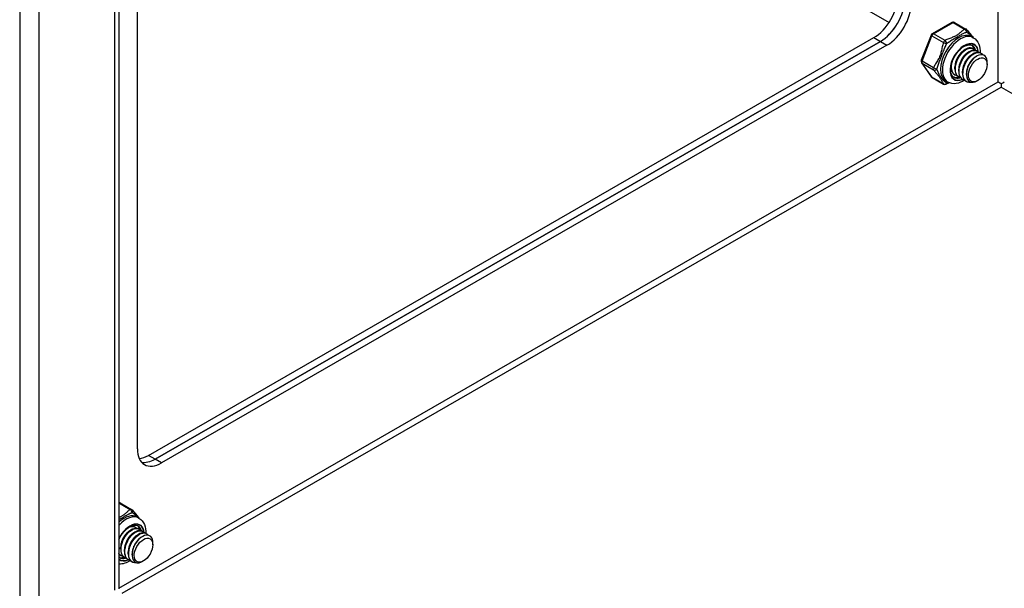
# Model space of a CAD drawing. Header units: inches. Extents: x 17 to 428, y 46 to 203.
# Tile 98 of 114: x 391.13 to 398.32, y 155.55 to 159.71. Entities that reach past the tile are written whole.
import ezdxf

# ---------------------------------------------------------------- set-up
doc = ezdxf.new("R2010")
doc.units = ezdxf.units.IN
doc.header["$MEASUREMENT"] = 0
doc.layers.add('Visible Edges(ANSI)', color=7, linetype='Continuous', lineweight=25)
doc.layers.add('Visible Tangent Edges(ANSI)', color=7, linetype='Continuous', lineweight=25)

msp = doc.modelspace()

# ---------------------------------------------------------------- linework, layer by layer
at = {"layer": 'Visible Edges(ANSI)'}
for p, q in [((391.8506, 177.9314), (391.8506, 155.546)), ((391.9863, 156.5701), (391.9863, 161.5874)), ((397.9401, 159.6883), (397.797, 159.606)), ((397.9597, 159.6883), (398.0434, 159.6402)), ((397.7885, 159.596), (397.717, 159.4116)), ((392.0669, 156.5229), (397.3702, 159.5769)), ((397.4183, 159.5492), (392.115, 156.4952)), ((392.115, 156.4952), (397.4183, 159.5492)), ((397.4664, 159.5215), (392.1631, 156.4676)), ((398.0831, 159.5848), (398.097, 159.5768)), ((398.03, 159.4848), (398.0425, 159.492)), ((398.0579, 159.4688), (398.0704, 159.476)), ((398.0857, 159.4527), (398.0983, 159.4599)), ((398.093, 159.4973), (398.0958, 159.4957)), ((398.1209, 159.4812), (398.1237, 159.4796)), ((398.1487, 159.4652), (398.1515, 159.4636)), ((397.7192, 159.3932), (397.7907, 159.2912)), ((398.1136, 159.4367), (398.1233, 159.4423)), ((398.1984, 159.3811), (398.1984, 159.3972)), ((397.9354, 159.3646), (397.9354, 159.3676)), ((397.9633, 159.3485), (397.9632, 159.363)), ((397.9632, 159.304), (397.966, 159.3024)), ((397.9911, 159.3325), (397.9911, 159.3469)), ((398.019, 159.3164), (398.019, 159.3309)), ((398.0468, 159.3076), (398.0468, 159.3148)), ((397.797, 159.2854), (397.8807, 159.2372)), ((397.8964, 159.2607), (397.9103, 159.2527)), ((397.991, 159.288), (397.9938, 159.2864)), ((398.0189, 159.2719), (398.0217, 159.2703)), ((398.0467, 159.2559), (398.0496, 159.2543)), ((398.1305, 159.2632), (398.1264, 159.2608)), ((398.3022, 159.2409), (398.3022, 159.2156)), ((391.8602, 156.1759), (391.9439, 156.1277)), ((391.9835, 156.0723), (391.9975, 156.0643)), ((391.9657, 156.0009), (391.9685, 155.9992)), ((391.9305, 155.9723), (391.943, 155.9796)), ((391.9584, 155.9563), (391.9709, 155.9635)), ((391.9862, 155.9402), (391.9987, 155.9475)), ((391.9935, 155.9848), (391.9963, 155.9832)), ((392.0141, 155.9242), (392.0238, 155.9298)), ((392.0214, 155.9688), (392.0242, 155.9672)), ((392.0492, 155.9527), (392.052, 155.9511)), ((391.8637, 155.836), (391.8637, 155.8505)), ((392.0989, 155.8687), (392.0989, 155.8847)), ((391.8568, 155.775), (391.8506, 155.7795)), ((391.8637, 155.7915), (391.8665, 155.7899)), ((391.8915, 155.7755), (391.8943, 155.7739)), ((391.8916, 155.82), (391.8916, 155.8344)), ((391.9195, 155.804), (391.9194, 155.8184)), ((391.9473, 155.7951), (391.9473, 155.8024)), ((391.9194, 155.7595), (391.9222, 155.7578)), ((391.9472, 155.7434), (391.9501, 155.7418)), ((392.031, 155.7507), (392.0269, 155.7484))]:
    msp.add_line(p, q, dxfattribs=at)
at = {"layer": 'Visible Edges(ANSI)', "flags": 128}
for points in [[(398.0494, 159.6349), (398.0543, 159.6285), (398.0599, 159.6216), (398.0722, 159.6071), (398.0848, 159.5921), (398.0908, 159.5846), (398.0963, 159.5772)], [(397.9563, 159.2875), (397.9512, 159.2911), (397.9465, 159.2957), (397.9424, 159.3012), (397.9388, 159.3079), (397.9359, 159.3155), (397.9338, 159.3241), (397.9324, 159.3337), (397.9319, 159.344), (397.9324, 159.355), (397.9337, 159.3665), (397.936, 159.3785), (397.9392, 159.3907), (397.9433, 159.403), (397.9482, 159.4154), (397.9539, 159.4277), (397.9604, 159.4396), (397.9675, 159.4512), (397.9752, 159.4623), (397.9835, 159.4728), (397.9921, 159.4825), (398.0011, 159.4914), (398.0103, 159.4994), (398.0196, 159.5064), (398.0288, 159.5123), (398.038, 159.517), (398.0469, 159.5207), (398.0555, 159.5231), (398.0635, 159.5245), (398.0711, 159.5247), (398.0779, 159.5239), (398.0842, 159.5222), (398.0899, 159.5195)], [(398.097, 159.5768), (398.1102, 159.5675), (398.1215, 159.5561), (398.1306, 159.5431), (398.1376, 159.5289), (398.1426, 159.5139), (398.1458, 159.4984), (398.1473, 159.4824), (398.1472, 159.466)], [(398.03, 159.4848), (398.0258, 159.4821), (398.0215, 159.4791), (398.0173, 159.4758), (398.0131, 159.4722), (398.0089, 159.4683), (398.0049, 159.464), (398.0009, 159.4596), (397.997, 159.4548), (397.9933, 159.4499), (397.9898, 159.4447), (397.9864, 159.4393), (397.9832, 159.4338), (397.9802, 159.4281), (397.9773, 159.4222), (397.9748, 159.4163), (397.9724, 159.4104), (397.9703, 159.4043), (397.9684, 159.3983), (397.9669, 159.3923), (397.9656, 159.3863), (397.9646, 159.3803), (397.9638, 159.3744), (397.9634, 159.3686), (397.9633, 159.363)], [(398.093, 159.4973), (398.0855, 159.5005), (398.0771, 159.5019), (398.0681, 159.5014), (398.0585, 159.4992), (398.0485, 159.4952), (398.0384, 159.4895), (398.0282, 159.4822), (398.0183, 159.4733), (398.0087, 159.4631), (397.9997, 159.4517), (397.9913, 159.4393), (397.9838, 159.4261), (397.9774, 159.4124), (397.972, 159.3983), (397.9678, 159.3841), (397.965, 159.37), (397.9635, 159.3563), (397.9634, 159.3431), (397.9647, 159.3308), (397.9674, 159.3195), (397.9714, 159.3095), (397.9768, 159.3007), (397.9833, 159.2935), (397.991, 159.288)], [(398.0075, 159.2812), (397.9972, 159.2846), (397.988, 159.2903), (397.9803, 159.2982), (397.9742, 159.308), (397.9697, 159.3196), (397.967, 159.3328), (397.9661, 159.3472), (397.967, 159.3625), (397.9697, 159.3784), (397.9741, 159.3946), (397.9801, 159.4106), (397.9876, 159.4263), (397.9963, 159.4411), (398.0061, 159.4549), (398.0167, 159.4672), (398.0279, 159.4779), (398.0394, 159.4867), (398.051, 159.4934), (398.0623, 159.4979), (398.0731, 159.5001), (398.0832, 159.4999), (398.0923, 159.4974), (398.1002, 159.4926), (398.1067, 159.4857)], [(398.0579, 159.4687), (398.0536, 159.4661), (398.0494, 159.4631), (398.0451, 159.4598), (398.0409, 159.4561), (398.0368, 159.4522), (398.0327, 159.448), (398.0288, 159.4435), (398.0249, 159.4388), (398.0212, 159.4338), (398.0176, 159.4286), (398.0142, 159.4233), (398.011, 159.4177), (398.008, 159.412), (398.0052, 159.4062), (398.0026, 159.4003), (398.0003, 159.3943), (397.9982, 159.3883), (397.9963, 159.3823), (397.9947, 159.3762), (397.9934, 159.3702), (397.9924, 159.3643), (397.9917, 159.3584), (397.9913, 159.3526), (397.9911, 159.3469)], [(398.1209, 159.4812), (398.1134, 159.4844), (398.105, 159.4858), (398.0959, 159.4854), (398.0863, 159.4832), (398.0764, 159.4792), (398.0662, 159.4735), (398.0561, 159.4661), (398.0462, 159.4573), (398.0366, 159.4471), (398.0275, 159.4357), (398.0192, 159.4233), (398.0117, 159.4101), (398.0052, 159.3963), (397.9998, 159.3822), (397.9957, 159.368), (397.9928, 159.3539), (397.9913, 159.3402), (397.9912, 159.3271), (397.9925, 159.3148), (397.9952, 159.3035), (397.9993, 159.2934), (398.0046, 159.2847), (398.0112, 159.2775), (398.0189, 159.2719)], [(398.0354, 159.2651), (398.025, 159.2686), (398.0159, 159.2743), (398.0082, 159.2821), (398.002, 159.292), (397.9975, 159.3036), (397.9948, 159.3167), (397.9939, 159.3311), (397.9948, 159.3464), (397.9975, 159.3623), (398.002, 159.3785), (398.008, 159.3946), (398.0154, 159.4102), (398.0242, 159.4251), (398.0339, 159.4388), (398.0446, 159.4512), (398.0558, 159.4619), (398.0673, 159.4707), (398.0788, 159.4774), (398.0902, 159.4819), (398.101, 159.4841), (398.1111, 159.4839), (398.1202, 159.4814), (398.1281, 159.4766), (398.1346, 159.4696)], [(398.0858, 159.4527), (398.0815, 159.45), (398.0772, 159.4471), (398.073, 159.4437), (398.0688, 159.4401), (398.0647, 159.4362), (398.0606, 159.4319), (398.0566, 159.4275), (398.0528, 159.4227), (398.049, 159.4178), (398.0455, 159.4126), (398.0421, 159.4072), (398.0389, 159.4017), (398.0359, 159.396), (398.0331, 159.3902), (398.0305, 159.3843), (398.0281, 159.3783), (398.026, 159.3723), (398.0242, 159.3662), (398.0226, 159.3602), (398.0213, 159.3542), (398.0203, 159.3482), (398.0196, 159.3423), (398.0191, 159.3366), (398.019, 159.3309)], [(398.1487, 159.4652), (398.1412, 159.4684), (398.1329, 159.4698), (398.1238, 159.4694), (398.1142, 159.4671), (398.1042, 159.4631), (398.0941, 159.4574), (398.084, 159.4501), (398.074, 159.4412), (398.0644, 159.431), (398.0554, 159.4196), (398.047, 159.4072), (398.0396, 159.394), (398.0331, 159.3803), (398.0277, 159.3662), (398.0235, 159.352), (398.0207, 159.3379), (398.0192, 159.3242), (398.0191, 159.3111), (398.0204, 159.2988), (398.0231, 159.2875), (398.0272, 159.2774), (398.0325, 159.2687), (398.0391, 159.2615), (398.0467, 159.2559)], [(398.0907, 159.2501), (398.0771, 159.2481), (398.0644, 159.2489), (398.0529, 159.2525), (398.0429, 159.2589), (398.0346, 159.268), (398.0283, 159.2794), (398.024, 159.2929), (398.022, 159.3081), (398.0221, 159.3246), (398.0245, 159.342), (398.029, 159.3598), (398.0354, 159.3776), (398.0437, 159.3949), (398.0534, 159.4112), (398.0645, 159.4261), (398.0764, 159.4392), (398.089, 159.4502), (398.1017, 159.4587), (398.1144, 159.4646), (398.1265, 159.4677), (398.1378, 159.468), (398.148, 159.4654), (398.1566, 159.46), (398.1636, 159.452)], [(398.1958, 159.4195), (398.191, 159.4318), (398.1839, 159.4415), (398.1748, 159.4483), (398.164, 159.4519), (398.1517, 159.4522), (398.1385, 159.4493), (398.1247, 159.4431), (398.1108, 159.4338), (398.0972, 159.4217), (398.0845, 159.4073), (398.073, 159.3909), (398.0632, 159.3732), (398.0555, 159.3546), (398.0501, 159.3359), (398.0473, 159.3176), (398.0471, 159.3005), (398.0496, 159.2851), (398.0548, 159.272), (398.0625, 159.2616), (398.0724, 159.2544), (398.0842, 159.2507), (398.0975, 159.2505), (398.1117, 159.2539), (398.1264, 159.2608)], [(397.9362, 159.3793), (397.9358, 159.375), (397.9355, 159.3708), (397.9354, 159.3666), (397.9354, 159.3625), (397.9356, 159.3585), (397.9358, 159.3546), (397.9363, 159.3507), (397.9368, 159.347), (397.9375, 159.3433), (397.9383, 159.3398), (397.9393, 159.3363), (397.9404, 159.333), (397.9416, 159.3298), (397.943, 159.3267), (397.9445, 159.3238), (397.9461, 159.321), (397.9478, 159.3183), (397.9497, 159.3158), (397.9516, 159.3135), (397.9537, 159.3112), (397.9559, 159.3092), (397.9582, 159.3073), (397.9607, 159.3056), (397.9632, 159.304)], [(397.9797, 159.2972), (397.9752, 159.2984), (397.971, 159.2999), (397.9669, 159.3019), (397.9631, 159.3042), (397.9595, 159.307), (397.9561, 159.3101), (397.953, 159.3135), (397.9502, 159.3173), (397.9476, 159.3215), (397.9454, 159.326), (397.9434, 159.3307), (397.9418, 159.3358), (397.9404, 159.3411), (397.9394, 159.3467), (397.9387, 159.3525), (397.9383, 159.3585), (397.9382, 159.3646), (397.9384, 159.371), (397.939, 159.3774), (397.9399, 159.384), (397.941, 159.3907), (397.9425, 159.3974), (397.9443, 159.4041), (397.9463, 159.4109)], [(398.1136, 159.4367), (398.1094, 159.434), (398.1051, 159.431), (398.1009, 159.4277), (398.0967, 159.4241), (398.0925, 159.4201), (398.0884, 159.4159), (398.0845, 159.4114), (398.0806, 159.4067), (398.0769, 159.4017), (398.0733, 159.3966), (398.0699, 159.3912), (398.0667, 159.3856), (398.0637, 159.3799), (398.0609, 159.3741), (398.0583, 159.3682), (398.056, 159.3622), (398.0539, 159.3562), (398.052, 159.3502), (398.0504, 159.3441), (398.0491, 159.3381), (398.0481, 159.3322), (398.0474, 159.3263), (398.047, 159.3205), (398.0469, 159.3149)], [(397.9225, 159.2469), (397.9105, 159.2419), (397.8995, 159.2368)], [(398.0328, 159.2658), (398.0185, 159.2573), (398.0038, 159.2503), (397.9886, 159.245), (397.9729, 159.2417), (397.957, 159.2405), (397.9409, 159.2418), (397.9252, 159.2459), (397.9103, 159.2527)], [(391.9499, 156.1224), (391.9548, 156.116), (391.9604, 156.1091), (391.9727, 156.0946), (391.9853, 156.0797), (391.9913, 156.0721), (391.9968, 156.0647)], [(391.9975, 156.0643), (392.0107, 156.055), (392.022, 156.0436), (392.0311, 156.0306), (392.0381, 156.0164), (392.0431, 156.0015), (392.0463, 155.9859), (392.0478, 155.9699), (392.0477, 155.9536)], [(391.8506, 155.9072), (391.8573, 155.9206), (391.8648, 155.9336), (391.873, 155.9461), (391.882, 155.9579), (391.8914, 155.9688), (391.9013, 155.9787), (391.9114, 155.9874), (391.9217, 155.995), (391.9319, 156.0012), (391.9419, 156.0061), (391.9516, 156.0095), (391.9608, 156.0116), (391.9693, 156.0123), (391.9771, 156.0117), (391.9841, 156.0099), (391.9904, 156.007)], [(391.928, 155.999), (391.9306, 156), (391.9333, 156.001), (391.9359, 156.0018), (391.9384, 156.0024), (391.941, 156.003), (391.9435, 156.0034), (391.946, 156.0037), (391.9484, 156.0039), (391.9508, 156.0039), (391.9532, 156.0038), (391.9554, 156.0036), (391.9577, 156.0032), (391.9599, 156.0027), (391.962, 156.0021), (391.9641, 156.0014), (391.966, 156.0005), (391.968, 155.9995), (391.9698, 155.9984), (391.9716, 155.9972), (391.9733, 155.9958), (391.975, 155.9944), (391.9765, 155.9928), (391.978, 155.9911), (391.9794, 155.9893)], [(391.9657, 156.0009), (391.9647, 156.0014), (391.9637, 156.0019), (391.9628, 156.0023), (391.9618, 156.0028), (391.9607, 156.0032), (391.9597, 156.0035), (391.9587, 156.0039), (391.9576, 156.0042), (391.9565, 156.0045), (391.9554, 156.0047), (391.9543, 156.0049), (391.9532, 156.0051), (391.9521, 156.0052), (391.9509, 156.0054), (391.9498, 156.0054), (391.9486, 156.0055), (391.9474, 156.0055), (391.9462, 156.0055), (391.945, 156.0054), (391.9438, 156.0054), (391.9426, 156.0052), (391.9413, 156.0051), (391.9401, 156.0049), (391.9388, 156.0047)], [(391.9305, 155.9723), (391.9263, 155.9696), (391.922, 155.9667), (391.9178, 155.9633), (391.9136, 155.9597), (391.9094, 155.9558), (391.9054, 155.9516), (391.9014, 155.9471), (391.8975, 155.9424), (391.8938, 155.9374), (391.8903, 155.9322), (391.8869, 155.9268), (391.8837, 155.9213), (391.8806, 155.9156), (391.8778, 155.9098), (391.8752, 155.9039), (391.8729, 155.8979), (391.8708, 155.8919), (391.8689, 155.8858), (391.8674, 155.8798), (391.8661, 155.8738), (391.8651, 155.8678), (391.8643, 155.862), (391.8639, 155.8562), (391.8638, 155.8505)], [(391.9935, 155.9848), (391.986, 155.988), (391.9776, 155.9894), (391.9686, 155.989), (391.959, 155.9867), (391.949, 155.9827), (391.9389, 155.977), (391.9287, 155.9697), (391.9188, 155.9608), (391.9092, 155.9506), (391.9002, 155.9392), (391.8918, 155.9269), (391.8843, 155.9137), (391.8778, 155.8999), (391.8725, 155.8858), (391.8683, 155.8716), (391.8655, 155.8575), (391.864, 155.8438), (391.8639, 155.8307), (391.8652, 155.8184), (391.8679, 155.8071), (391.8719, 155.797), (391.8773, 155.7883), (391.8838, 155.7811), (391.8915, 155.7755)], [(391.908, 155.7687), (391.8977, 155.7721), (391.8885, 155.7778), (391.8808, 155.7857), (391.8747, 155.7955), (391.8702, 155.8072), (391.8675, 155.8203), (391.8666, 155.8347), (391.8675, 155.85), (391.8702, 155.8659), (391.8746, 155.8821), (391.8806, 155.8982), (391.8881, 155.9138), (391.8968, 155.9287), (391.9066, 155.9424), (391.9172, 155.9548), (391.9284, 155.9654), (391.9399, 155.9742), (391.9515, 155.981), (391.9628, 155.9854), (391.9736, 155.9876), (391.9837, 155.9875), (391.9928, 155.9849), (392.0007, 155.9802), (392.0072, 155.9732)], [(391.9584, 155.9563), (391.9541, 155.9536), (391.9499, 155.9506), (391.9456, 155.9473), (391.9414, 155.9437), (391.9373, 155.9397), (391.9332, 155.9355), (391.9292, 155.931), (391.9254, 155.9263), (391.9217, 155.9214), (391.9181, 155.9162), (391.9147, 155.9108), (391.9115, 155.9052), (391.9085, 155.8996), (391.9057, 155.8937), (391.9031, 155.8878), (391.9008, 155.8819), (391.8986, 155.8758), (391.8968, 155.8698), (391.8952, 155.8637), (391.8939, 155.8577), (391.8929, 155.8518), (391.8922, 155.8459), (391.8918, 155.8401), (391.8916, 155.8345)], [(392.0214, 155.9688), (392.0139, 155.972), (392.0055, 155.9733), (391.9964, 155.9729), (391.9868, 155.9707), (391.9769, 155.9667), (391.9667, 155.961), (391.9566, 155.9536), (391.9466, 155.9448), (391.9371, 155.9346), (391.928, 155.9232), (391.9197, 155.9108), (391.9122, 155.8976), (391.9057, 155.8839), (391.9003, 155.8698), (391.8962, 155.8556), (391.8933, 155.8415), (391.8918, 155.8278), (391.8917, 155.8146), (391.893, 155.8023), (391.8957, 155.791), (391.8998, 155.7809), (391.9051, 155.7722), (391.9117, 155.765), (391.9194, 155.7595)], [(391.9359, 155.7527), (391.9255, 155.7561), (391.9164, 155.7618), (391.9087, 155.7697), (391.9025, 155.7795), (391.898, 155.7911), (391.8953, 155.8043), (391.8944, 155.8186), (391.8953, 155.834), (391.898, 155.8499), (391.9025, 155.866), (391.9085, 155.8821), (391.9159, 155.8978), (391.9247, 155.9126), (391.9344, 155.9264), (391.9451, 155.9387), (391.9563, 155.9494), (391.9678, 155.9582), (391.9793, 155.9649), (391.9907, 155.9694), (392.0015, 155.9716), (392.0116, 155.9714), (392.0207, 155.9689), (392.0286, 155.9641), (392.0351, 155.9572)], [(391.9862, 155.9402), (391.982, 155.9376), (391.9777, 155.9346), (391.9735, 155.9313), (391.9693, 155.9276), (391.9651, 155.9237), (391.9611, 155.9195), (391.9571, 155.915), (391.9533, 155.9103), (391.9495, 155.9053), (391.946, 155.9001), (391.9426, 155.8948), (391.9394, 155.8892), (391.9364, 155.8835), (391.9336, 155.8777), (391.931, 155.8718), (391.9286, 155.8658), (391.9265, 155.8598), (391.9247, 155.8537), (391.9231, 155.8477), (391.9218, 155.8417), (391.9208, 155.8357), (391.92, 155.8299), (391.9196, 155.8241), (391.9195, 155.8184)], [(392.0492, 155.9527), (392.0417, 155.9559), (392.0334, 155.9573), (392.0243, 155.9569), (392.0147, 155.9547), (392.0047, 155.9507), (391.9946, 155.9449), (391.9845, 155.9376), (391.9745, 155.9288), (391.9649, 155.9185), (391.9559, 155.9072), (391.9475, 155.8948), (391.9401, 155.8816), (391.9336, 155.8678), (391.9282, 155.8537), (391.924, 155.8395), (391.9212, 155.8254), (391.9197, 155.8117), (391.9196, 155.7986), (391.9209, 155.7863), (391.9236, 155.775), (391.9277, 155.7649), (391.933, 155.7562), (391.9396, 155.749), (391.9472, 155.7434)], [(391.9912, 155.7377), (391.9776, 155.7356), (391.9649, 155.7364), (391.9534, 155.74), (391.9434, 155.7465), (391.9351, 155.7555), (391.9288, 155.7669), (391.9245, 155.7804), (391.9225, 155.7956), (391.9226, 155.8121), (391.925, 155.8295), (391.9295, 155.8474), (391.9359, 155.8652), (391.9442, 155.8824), (391.9539, 155.8987), (391.965, 155.9136), (391.9769, 155.9267), (391.9895, 155.9377), (392.0022, 155.9463), (392.0149, 155.9522), (392.027, 155.9553), (392.0383, 155.9555), (392.0485, 155.9529), (392.0571, 155.9475), (392.0641, 155.9395)], [(392.0141, 155.9242), (392.0099, 155.9215), (392.0056, 155.9185), (392.0014, 155.9152), (391.9972, 155.9116), (391.993, 155.9076), (391.9889, 155.9034), (391.985, 155.8989), (391.9811, 155.8942), (391.9774, 155.8893), (391.9738, 155.8841), (391.9704, 155.8787), (391.9672, 155.8732), (391.9642, 155.8675), (391.9614, 155.8617), (391.9588, 155.8557), (391.9565, 155.8498), (391.9544, 155.8437), (391.9525, 155.8377), (391.9509, 155.8317), (391.9496, 155.8256), (391.9486, 155.8197), (391.9479, 155.8138), (391.9475, 155.808), (391.9474, 155.8024)], [(392.0963, 155.9071), (392.0915, 155.9193), (392.0844, 155.929), (392.0753, 155.9358), (392.0645, 155.9394), (392.0522, 155.9398), (392.039, 155.9368), (392.0252, 155.9306), (392.0113, 155.9213), (391.9977, 155.9093), (391.985, 155.8949), (391.9735, 155.8785), (391.9637, 155.8607), (391.956, 155.8421), (391.9506, 155.8234), (391.9478, 155.8052), (391.9476, 155.788), (391.9501, 155.7726), (391.9553, 155.7595), (391.963, 155.7492), (391.9729, 155.742), (391.9847, 155.7382), (391.998, 155.738), (392.0122, 155.7414), (392.0269, 155.7484)], [(391.8802, 155.7848), (391.8787, 155.7851), (391.8772, 155.7855), (391.8757, 155.7859), (391.8743, 155.7864), (391.8728, 155.7869), (391.8714, 155.7875), (391.87, 155.7881), (391.8687, 155.7887), (391.8674, 155.7894), (391.866, 155.7902), (391.8648, 155.791), (391.8635, 155.7918), (391.8623, 155.7927), (391.8611, 155.7936), (391.8599, 155.7945), (391.8588, 155.7955), (391.8576, 155.7966), (391.8565, 155.7977), (391.8555, 155.7988), (391.8544, 155.7999), (391.8534, 155.8011), (391.8525, 155.8024), (391.8515, 155.8037), (391.8506, 155.805)], [(391.8506, 155.8028), (391.8511, 155.8022), (391.8516, 155.8016), (391.852, 155.8011), (391.8525, 155.8005), (391.853, 155.8), (391.8535, 155.7995), (391.854, 155.799), (391.8546, 155.7984), (391.8551, 155.7979), (391.8556, 155.7975), (391.8562, 155.797), (391.8567, 155.7965), (391.8572, 155.796), (391.8578, 155.7956), (391.8584, 155.7951), (391.8589, 155.7947), (391.8595, 155.7943), (391.8601, 155.7938), (391.8607, 155.7934), (391.8612, 155.793), (391.8618, 155.7927), (391.8624, 155.7923), (391.8631, 155.7919), (391.8637, 155.7915)], [(391.8523, 155.8008), (391.8522, 155.8008), (391.8522, 155.8008), (391.8521, 155.8008), (391.852, 155.8009), (391.852, 155.8009), (391.8519, 155.8009), (391.8518, 155.8009), (391.8517, 155.8009), (391.8517, 155.8009), (391.8516, 155.8009), (391.8515, 155.801), (391.8515, 155.801), (391.8514, 155.801), (391.8513, 155.801), (391.8512, 155.801), (391.8512, 155.801), (391.8511, 155.8011), (391.851, 155.8011), (391.851, 155.8011), (391.8509, 155.8011), (391.8508, 155.8011), (391.8508, 155.8011), (391.8507, 155.8012), (391.8506, 155.8012)], [(391.9333, 155.7533), (391.9237, 155.7474), (391.9138, 155.7421), (391.9038, 155.7376), (391.8935, 155.7339), (391.883, 155.731), (391.8723, 155.7291), (391.8615, 155.7281), (391.8506, 155.7283)]]:
    msp.add_lwpolyline(points, dxfattribs=at)
at = {"layer": 'Visible Edges(ANSI)'}
for centre, start, end in [((397.9499, 159.6713), 60.06401, 119.93599), ((397.8069, 159.5889), 119.93599, 158.80211), ((398.0336, 159.6231), 36.71604, 60.06401), ((397.7353, 159.4045), 158.80211, 215.02709), ((397.8069, 159.3025), 215.02709, 240.06401), ((397.8905, 159.2543), 240.06401, 297.23211), ((391.8504, 156.1588), 60.06401, 89.35397), ((391.9341, 156.1106), 36.71604, 60.06401)]:
    msp.add_arc(centre, 0.0197, start, end, dxfattribs=at)
for centre, major_axis, ratio, start_param, end_param in [((397.3702, 159.7813), (-0.1248, -0.2166), 0.578093, 0.783464, 2.354261), ((397.4183, 159.7536), (0.1248, 0.2166), 0.578093, 3.925057, 5.495853), ((397.4183, 159.7536), (-0.1248, -0.2166), 0.578093, 0.783464, 2.354261), ((397.4664, 159.7259), (0.1248, 0.2166), 0.578093, 3.925057, 5.495853), ((398.0148, 159.4083), (0.0668, 0.116), 0.578093, 5.718546, 6.217869), ((398.1163, 159.3499), (0.058, 0.1006), 0.578093, 5.495853, 5.750129), ((398.0148, 159.4083), (-0.0668, -0.116), 0.578093, 0.065316, 0.520508), ((398.3022, 159.241), (0.031, -0.0179), 0.001672, 3.927958, 4.713356), ((398.3022, 159.241), (0.031, 0.0179), 0.001672, 4.711422, 5.49682), ((392.1631, 156.6719), (-0.1248, -0.2166), 0.578093, 5.495853, 7.06665), ((392.0669, 156.7273), (-0.1248, -0.2166), 0.578093, 0.394043, 0.783464), ((392.115, 156.6996), (-0.1248, -0.2166), 0.578093, 0.193161, 0.783464), ((392.115, 156.6996), (-0.1248, -0.2166), 0.578093, 0.193161, 0.783464), ((391.9153, 155.8958), (0.0668, 0.116), 0.578093, 5.718546, 6.217869), ((391.8874, 155.9119), (0.0786, 0.1365), 0.578093, 5.540636, 5.67712), ((392.0168, 155.8374), (0.058, 0.1006), 0.578093, 5.495853, 5.750129), ((391.9153, 155.8958), (-0.0668, -0.116), 0.578093, 0.065316, 0.520508), ((391.8874, 155.9119), (0.0786, 0.1365), 0.578093, 3.747658, 3.892421)]:
    msp.add_ellipse(centre, major_axis=major_axis, ratio=ratio, start_param=start_param, end_param=end_param, dxfattribs=at)
for centre in [(398.1302, 159.3419), (392.0307, 155.8294)]:
    msp.add_ellipse(centre, major_axis=(-0.0481, -0.0836), ratio=0.578093, dxfattribs=at)
at = {"layer": 'Visible Tangent Edges(ANSI)'}
for p, q in [((391.1256, 178.3825), (391.1256, 155.1104)), ((391.2657, 178.2682), (391.2657, 155.2167)), ((391.8216, 155.5368), (391.8216, 177.9481)), ((398.2802, 159.2536), (398.2802, 174.2288)), ((391.9863, 162.8527), (397.4823, 159.6878)), ((397.8069, 159.605), (397.9499, 159.6874)), ((397.9499, 159.6874), (398.0336, 159.6392)), ((397.7233, 159.4056), (397.7948, 159.59)), ((397.7948, 159.59), (397.8785, 159.5418)), ((397.8905, 159.5568), (397.8069, 159.605)), ((397.3702, 159.5769), (397.4183, 159.5492)), ((397.4183, 159.5492), (397.4664, 159.5215)), ((397.807, 159.3574), (397.7233, 159.4056)), ((397.7948, 159.2875), (397.7233, 159.3895)), ((397.7233, 159.3895), (397.807, 159.3413)), ((391.8506, 155.551), (398.2802, 159.2536)), ((397.8785, 159.2393), (397.7948, 159.2875)), ((391.8746, 155.5143), (398.3022, 159.2156)), ((398.3022, 159.2156), (419.7102, 146.8875)), ((392.115, 156.4952), (392.0669, 156.5229)), ((392.1631, 156.4676), (392.115, 156.4952)), ((391.8506, 156.1748), (391.9341, 156.1267))]:
    msp.add_line(p, q, dxfattribs=at)
at = {"layer": 'Visible Tangent Edges(ANSI)', "flags": 128}
for points in [[(398.0336, 159.6392), (398.0281, 159.6354), (398.0228, 159.6316), (398.0178, 159.6276), (398.0129, 159.6235), (398.0083, 159.6194), (398.0036, 159.6153), (397.999, 159.6111), (397.9943, 159.607), (397.9894, 159.603), (397.9843, 159.5991), (397.9789, 159.5953), (397.973, 159.5917), (397.9668, 159.5883), (397.9602, 159.5852), (397.9534, 159.5823), (397.9464, 159.5794), (397.9393, 159.5767), (397.9321, 159.5741), (397.9249, 159.5714), (397.9178, 159.5687), (397.9107, 159.5659), (397.9038, 159.563), (397.897, 159.56), (397.8905, 159.5568)], [(397.9036, 159.5339), (397.9092, 159.5383), (397.9151, 159.5428), (397.9212, 159.5471), (397.9275, 159.5515), (397.934, 159.5557), (397.9407, 159.5599), (397.9474, 159.564), (397.9542, 159.568), (397.9611, 159.572), (397.9679, 159.576), (397.9747, 159.5798), (397.9814, 159.5837), (397.9879, 159.5874), (397.9941, 159.591), (398.0001, 159.5945), (398.0059, 159.5978), (398.0115, 159.6009), (398.017, 159.6038), (398.0223, 159.6065), (398.0275, 159.609), (398.0327, 159.6114), (398.0379, 159.6135), (398.043, 159.6154), (398.0482, 159.6171)], [(398.0482, 159.6171), (398.05, 159.616), (398.0519, 159.6148), (398.0537, 159.6136), (398.0557, 159.6123), (398.0576, 159.611), (398.0596, 159.6097), (398.0615, 159.6083), (398.0635, 159.6069), (398.0655, 159.6054), (398.0675, 159.6039), (398.0696, 159.6023), (398.0716, 159.6007), (398.0736, 159.599), (398.0756, 159.5974), (398.0776, 159.5956), (398.0795, 159.5939), (398.0815, 159.592), (398.0834, 159.5902), (398.0853, 159.5883), (398.0872, 159.5864), (398.089, 159.5844), (398.0908, 159.5824), (398.0926, 159.5804), (398.0942, 159.5784)], [(397.8785, 159.5418), (397.876, 159.5338), (397.8737, 159.5256), (397.8717, 159.5174), (397.8698, 159.5091), (397.8681, 159.5008), (397.8664, 159.4924), (397.8647, 159.4841), (397.863, 159.4758), (397.8611, 159.4675), (397.859, 159.4593), (397.8565, 159.4512), (397.8537, 159.4433), (397.8505, 159.4357), (397.8469, 159.4282), (397.8431, 159.421), (397.839, 159.414), (397.8349, 159.4071), (397.8307, 159.4002), (397.8264, 159.3933), (397.8222, 159.3864), (397.8181, 159.3793), (397.8142, 159.3722), (397.8104, 159.3649), (397.807, 159.3574)], [(397.8313, 159.3474), (397.8331, 159.3543), (397.8351, 159.3613), (397.8374, 159.3684), (397.8398, 159.3756), (397.8425, 159.3829), (397.8453, 159.3904), (397.8482, 159.3979), (397.8513, 159.4056), (397.8546, 159.4135), (397.8578, 159.4216), (397.8612, 159.4299), (397.8645, 159.4383), (397.8677, 159.4468), (397.8709, 159.4554), (397.8741, 159.4639), (397.8772, 159.4723), (397.8803, 159.4806), (397.8834, 159.4888), (397.8866, 159.4967), (397.8898, 159.5046), (397.8931, 159.5122), (397.8965, 159.5196), (397.9, 159.5269), (397.9036, 159.5339)], [(397.807, 159.3413), (397.8105, 159.3367), (397.8142, 159.332), (397.8181, 159.3272), (397.8222, 159.3224), (397.8264, 159.3174), (397.8306, 159.3125), (397.8348, 159.3076), (397.839, 159.3026), (397.843, 159.2978), (397.8469, 159.293), (397.8505, 159.2884), (397.8537, 159.284), (397.8565, 159.2798), (397.8589, 159.2758), (397.8611, 159.2721), (397.863, 159.2684), (397.8647, 159.2649), (397.8664, 159.2614), (397.8681, 159.258), (397.8698, 159.2545), (397.8717, 159.2508), (397.8737, 159.2471), (397.876, 159.2433), (397.8785, 159.2393)], [(397.9036, 159.2443), (397.9, 159.2466), (397.8965, 159.2489), (397.8931, 159.2514), (397.8898, 159.2539), (397.8866, 159.2567), (397.8834, 159.2595), (397.8803, 159.2626), (397.8772, 159.2659), (397.8741, 159.2695), (397.8709, 159.2734), (397.8677, 159.2776), (397.8644, 159.2822), (397.8611, 159.287), (397.8578, 159.2921), (397.8545, 159.2974), (397.8513, 159.3028), (397.8482, 159.3084), (397.8453, 159.314), (397.8425, 159.3196), (397.8398, 159.3253), (397.8374, 159.3309), (397.8351, 159.3365), (397.8331, 159.342), (397.8313, 159.3474)], [(397.9191, 159.2482), (397.9184, 159.2481), (397.9177, 159.2479), (397.9171, 159.2477), (397.9164, 159.2476), (397.9157, 159.2474), (397.9151, 159.2472), (397.9144, 159.247), (397.9137, 159.2469), (397.9131, 159.2467), (397.9124, 159.2465), (397.9118, 159.2464), (397.9111, 159.2462), (397.9105, 159.2461), (397.9098, 159.2459), (397.9092, 159.2457), (397.9086, 159.2456), (397.9079, 159.2454), (397.9073, 159.2452), (397.9067, 159.2451), (397.9061, 159.2449), (397.9054, 159.2448), (397.9048, 159.2446), (397.9042, 159.2444), (397.9036, 159.2443)], [(391.9341, 156.1267), (391.9305, 156.1243), (391.927, 156.1219), (391.9236, 156.1194), (391.9204, 156.1168), (391.9172, 156.1142), (391.9141, 156.1116), (391.911, 156.1089), (391.908, 156.1063), (391.905, 156.1036), (391.9021, 156.101), (391.8991, 156.0983), (391.896, 156.0956), (391.893, 156.093), (391.8898, 156.0904), (391.8866, 156.0879), (391.8832, 156.0854), (391.8796, 156.083), (391.8759, 156.0806), (391.872, 156.0784), (391.868, 156.0762), (391.8638, 156.0741), (391.8595, 156.0722), (391.8551, 156.0703), (391.8506, 156.0684)], [(391.8506, 156.0531), (391.8554, 156.0559), (391.8601, 156.0587), (391.8648, 156.0614), (391.8696, 156.0641), (391.8743, 156.0668), (391.8789, 156.0695), (391.8835, 156.0721), (391.888, 156.0747), (391.8923, 156.0772), (391.8965, 156.0797), (391.9007, 156.0821), (391.9047, 156.0844), (391.9086, 156.0866), (391.9125, 156.0887), (391.9162, 156.0907), (391.92, 156.0926), (391.9236, 156.0945), (391.9273, 156.0962), (391.9309, 156.0979), (391.9344, 156.0994), (391.938, 156.1009), (391.9416, 156.1022), (391.9451, 156.1035), (391.9487, 156.1047)], [(391.9487, 156.1047), (391.9505, 156.1035), (391.9524, 156.1024), (391.9542, 156.1011), (391.9562, 156.0999), (391.9581, 156.0986), (391.9601, 156.0972), (391.962, 156.0958), (391.964, 156.0944), (391.966, 156.0929), (391.968, 156.0914), (391.9701, 156.0898), (391.9721, 156.0882), (391.9741, 156.0866), (391.9761, 156.0849), (391.9781, 156.0832), (391.98, 156.0814), (391.982, 156.0796), (391.9839, 156.0777), (391.9858, 156.0758), (391.9877, 156.0739), (391.9895, 156.072), (391.9913, 156.07), (391.9931, 156.0679), (391.9947, 156.0659)]]:
    msp.add_lwpolyline(points, dxfattribs=at)
at = {"layer": 'Visible Tangent Edges(ANSI)'}
for centre, major_axis, ratio, start_param, end_param in [((397.9499, 159.6713), (-0.0098, 0.0171), 0.578093, 5.499721, 6.283185), ((397.9499, 159.6713), (0.0098, 0.0171), 0.578093, 0, 0.783464), ((397.8069, 159.5889), (-0.0184, 0.0071), 0.209664, 0, 0.938208), ((397.8069, 159.5889), (0.0098, 0.0171), 0.578093, 0.783464, 1.830662), ((397.8069, 159.5889), (-0.0098, 0.0171), 0.578093, 5.499721, 6.283185), ((397.9897, 159.4227), (-0.0933, -0.1621), 0.578093, 3.141593, 6.283185), ((398.0036, 159.4147), (0.0933, 0.1621), 0.578093, 0, 3.141593), ((398.0336, 159.6231), (0.0098, 0.0171), 0.578093, 0, 0.783464), ((398.0336, 159.6231), (-0.0107, 0.0165), 0.609588, 3.996047, 5.470059), ((398.0336, 159.6231), (0.0158, 0.0118), 0.754115, 5.139012, 6.283185), ((397.8905, 159.5407), (-0.0098, -0.0171), 0.578093, 3.925057, 4.972255), ((397.8905, 159.5407), (-0.0187, 0.0063), 0.17693, 0.929322, 2.403334), ((397.8905, 159.5407), (0.009, -0.0175), 0.54478, 0.910625, 2.384637), ((398.0315, 159.3987), (-0.0737, -0.1279), 0.578093, 2.44536, 6.948591), ((398.0315, 159.3987), (0.0727, 0.1262), 0.578093, 5.604861, 10.073053), ((398.0231, 159.4035), (0.0668, 0.116), 0.578093, 5.752575, 6.283185), ((397.7353, 159.4045), (-0.0184, 0.0071), 0.209664, 0, 0.938208), ((397.7353, 159.4045), (-0.0161, -0.0113), 0.787757, 0, 0.35258), ((397.7353, 159.4045), (-0.0098, -0.0171), 0.578093, 4.972255, 6.019452), ((397.819, 159.3563), (-0.0098, -0.0171), 0.578093, 4.972255, 6.019452), ((397.819, 159.3563), (0.018, -0.008), 0.241739, 4.090324, 5.564336), ((397.819, 159.3563), (-0.0158, -0.0118), 0.754115, 0.329838, 1.80385), ((397.8069, 159.3025), (-0.0161, -0.0113), 0.787757, 0, 0.35258), ((397.8069, 159.3025), (-0.0098, -0.0171), 0.578093, 6.019452, 6.283185), ((397.8905, 159.2543), (-0.0165, -0.0107), 0.818923, 0.3797, 1.853712), ((397.8905, 159.2543), (-0.0098, -0.0171), 0.578093, 6.019452, 6.283185), ((397.8905, 159.2543), (0.009, -0.0175), 0.54478, 0, 0.717057), ((398.0231, 159.4035), (-0.0668, -0.116), 0.578093, 0, 0.525906), ((391.8504, 156.1588), (0.0098, 0.0171), 0.578093, 0, 0.767518), ((391.8902, 155.9103), (0.0933, 0.1621), 0.578093, 0, 1.087676), ((391.9041, 155.9023), (0.0933, 0.1621), 0.578093, 0, 1.200229), ((391.9341, 156.1106), (0.0098, 0.0171), 0.578093, 0, 0.783464), ((391.9341, 156.1106), (-0.0107, 0.0165), 0.609588, 3.996047, 5.470059), ((391.9341, 156.1106), (0.0158, 0.0118), 0.754115, 5.139012, 6.283185), ((391.932, 155.8862), (0.0737, 0.1279), 0.578093, 5.586953, 7.960387), ((391.932, 155.8862), (0.0727, 0.1262), 0.578093, 5.604861, 7.977379), ((391.9236, 155.891), (0.0668, 0.116), 0.578093, 5.752575, 6.283185), ((391.9236, 155.891), (-0.0668, -0.116), 0.578093, 0, 0.525906), ((391.932, 155.8862), (-0.0727, -0.1262), 0.578093, 6.155921, 6.93146), ((391.932, 155.8862), (-0.0737, -0.1279), 0.578093, 6.172913, 6.948591)]:
    msp.add_ellipse(centre, major_axis=major_axis, ratio=ratio, start_param=start_param, end_param=end_param, dxfattribs=at)

doc.saveas('drawing.dxf')
